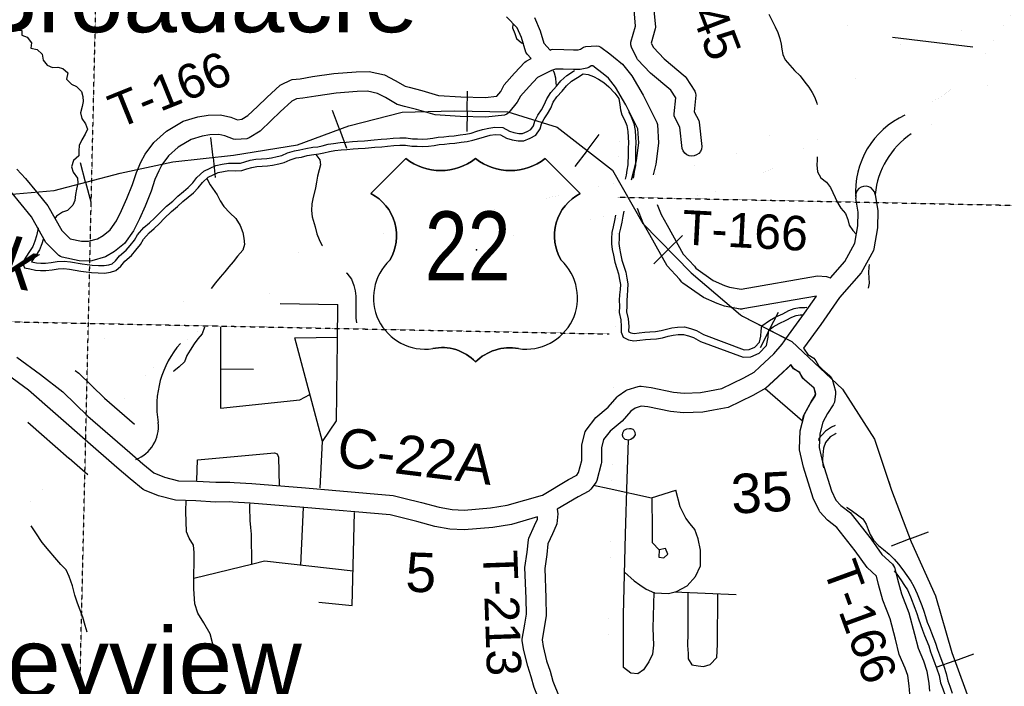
# Model space of a CAD drawing. Header units: feet. Extents: x -155 to 2562643, y -56 to 364810.
# Tile 41 of 121: x 2480336 to 2490327, y 254106 to 260873. Entities that reach past the tile are written whole.
import ezdxf
from ezdxf.enums import TextEntityAlignment as Align

# ---------------------------------------------------------------- set-up
doc = ezdxf.new("R2010")
doc.units = ezdxf.units.FT
doc.header["$MEASUREMENT"] = 0
for name, pattern in [('HIDDEN', [0.375, 0.25, -0.125]), ('HIDDEN2', [0.1875, 0.125, -0.0625]), ('water', [0])]:
    doc.linetypes.add(name, pattern=pattern)
for name, color, linetype in [('62', 7, 'Continuous'), ('COUNTY-RD', 7, 'Continuous'), ('CR-TEXT', 7, 'Continuous'), ('INCORPORATED', 3, 'Continuous'), ('MTEXT', 2, 'Continuous'), ('RAILROAD', 6, 'Continuous'), ('RAMPS', 7, 'Continuous'), ('RT-MKR', 7, 'Continuous'), ('SECTION', 8, 'HIDDEN2'), ('SECTION-TEXT', 8, 'Continuous'), ('STATE-RT', 2, 'Continuous'), ('STREET-RURAL', 14, 'Continuous'), ('TOWNSHIP', 9, 'HIDDEN'), ('TR-TEXT', 6, 'Continuous'), ('TWP-RD', 6, 'Continuous'), ('WATER-TEXT', 1, 'Continuous'), ('WATERWAY', 14, 'water')]:
    doc.layers.add(name, color=color, linetype=linetype)
doc.styles.add('ARIAL', font='arial.ttf')

# ---------------------------------------------------------------- blocks, each defined once
blk = doc.blocks.new('US3')
at = {"layer": '62', "color": 0, "linetype": 'Continuous'}
for p, q in [((-564.7, 887.9), (-873.8, 578.8)), ((972.8, 578.8), (663.7, 887.9))]:
    blk.add_line(p, q, dxfattribs=at)
for centre, major_axis, start_param, end_param in [((-257.6, 1278.3), (0, 496.8), 2.475104, 3.808081), ((356.6, 1278.3), (0, 496.8), 2.475104, 3.808081), ((-1067.1, 205.8), (0, 420.1), 4.173388, 5.805154), ((1166.1, 205.8), (420.1, 0), 2.048828, 3.680594), ((-397.3, -341.4), (453.3, 0), 2.321367, 4.864724), ((496.3, -341.4), (0, 453.3), 2.989258, 5.532614), ((-245, -1186.3), (0, 405.5), 5.470171, 6.49043), ((352.5, -1213.3), (0, 430.4), 6.107976, 7.064164)]:
    blk.add_ellipse(centre, major_axis=major_axis, ratio=1, start_param=start_param, end_param=end_param, dxfattribs=at)
at = {"layer": 'RT-MKR', "color": 0, "linetype": 'Continuous'}
blk.add_lwpolyline([(-564.7, 887.9), (-873.8, 578.8), (-873.8, 578.8, -0.432186), (-706.5, -9.9), (-706.5, -9.9, 0.738096), (-328.5, -789.5), (-328.5, -789.5, -0.260744), (49.5, -907.6), (49.5, -907.6, -0.243707), (427.5, -789.5), (427.5, -789.5, 0.738096), (805.5, -9.9), (805.5, -9.9, -0.432186), (972.8, 578.8), (972.8, 578.8), (663.7, 887.9), (663.8, 887.9, -0.346154), (49.5, 887.9), (49.5, 887.9, -0.346154), (-564.7, 887.9)], format="xyb", close=True, dxfattribs=at)
at = {"layer": 'RT-MKR', "color": 0}
blk.add_point((56.9, 82.1), dxfattribs=at)

msp = doc.modelspace()

# ---------------------------------------------------------------- linework, layer by layer
at = {"layer": 'COUNTY-RD'}
for points in [[(2489016.1, 259099.53), (2489043.79, 258932.1), (2489041.5, 258761.04), (2489003.15, 258546.13), (2488997.72, 258530.75), (2488873.28, 258304.16), (2488653.12, 258052.96), (2488463.43, 257779.77), (2488288.05, 257537.96)], [(2488561.25, 258251.57), (2488561.25, 258251.57), (2488708.48, 258419.56), (2488810.58, 258605.47), (2488841.74, 258780.07), (2488843.57, 258917.66), (2488818.79, 259062.77)], [(2481453.88, 256478.72), (2481583.88, 256365.45), (2481698.12, 256273.4), (2481806.71, 256229.14), (2481945.55, 256193.62), (2482131.69, 256188.47), (2482325.53, 256177.16), (2482469.44, 256179.06), (2482511.38, 256176.5), (2482690.07, 256165.6), (2483235.18, 256120.6), (2484126.84, 256043.48), (2484233.43, 256017.31), (2484233.45, 256017.3), (2484414.07, 255972.93), (2484593.09, 255924.19), (2484723.13, 255901.74), (2484844.28, 255894.28), (2485112.14, 255917.03), (2485282.05, 255945.83), (2485642.27, 256047.89), (2485904.04, 256203.87), (2485987.39, 256249.53), (2486006.1, 256274.94), (2486038.12, 256397.31), (2486040.01, 256544.98), (2486041.44, 256556.24), (2486073.73, 256688.53), (2486082.91, 256707.54), (2486182.22, 256835.41), (2486307.01, 256941.1), (2486398.62, 257045.45), (2486407.61, 257053.49), (2486485.97, 257108.15), (2486499.36, 257114.79), (2486611.06, 257150.7), (2486625.87, 257153.11), (2486640.87, 257153.28), (2486743.56, 257138.99), (2486970.14, 257092.3), (2487078.26, 257081.09), (2487245.25, 257086.99), (2487336.79, 257104.56), (2487459.76, 257128.18), (2487682.83, 257236.65), (2487787.02, 257295.05), (2487844.42, 257348.15), (2487989.02, 257481.9), (2488071.27, 257579.7), (2488095.13, 257612.61), (2488109.98, 257633.09), (2488109.99, 257633.1), (2488300.32, 257895.52), (2488419.45, 258067.1)], [(2480305.85, 257446.96), (2480545.56, 257272.1), (2480773.06, 257094.48), (2481027.31, 256847.43), (2481453.88, 256478.72)], [(2488159.86, 257374.31), (2488134.02, 257343.58), (2487980.22, 257201.32), (2487905.45, 257132.16), (2487775.53, 257059.33), (2487523.45, 256936.76), (2487374.51, 256908.15), (2487374.49, 256908.14)], [(2480999.85, 256606.8), (2480425.05, 257112.45), (2480207.56, 257271.1)], [(2487374.49, 256908.14), (2487267.76, 256887.65), (2487071.44, 256880.73), (2486939.57, 256894.4), (2486709.56, 256941.79), (2486643.37, 256951), (2486581.97, 256931.26), (2486536.93, 256899.85), (2486447.55, 256798.04), (2486327.38, 256696.26), (2486260.45, 256610.08), (2486239.78, 256525.37), (2486237.86, 256376.44), (2486236.23, 256364.38), (2486192.33, 256196.59), (2486184.15, 256179.45), (2486131.04, 256107.31), (2486120.84, 256096.99), (2486109.24, 256088.24), (2486003.31, 256030.21), (2485789.84, 255903.01)], [(2485591.18, 255825.55), (2485326.15, 255750.45), (2485137.35, 255718.45), (2484846.61, 255693.76), (2484699.9, 255702.8), (2484549.72, 255728.71), (2484363.94, 255779.3), (2484163.37, 255828.57), (2484094.18, 255845.56), (2483218.33, 255921.32), (2482675.76, 255966.1), (2482499.23, 255976.88), (2482499.2, 255976.87), (2482464.67, 255978.98), (2482321.03, 255977.08), (2482123.1, 255988.63), (2481917.65, 255994.32), (2481743.88, 256038.78), (2481602.3, 256096.48), (2481589.73, 256103.89), (2481455.4, 256212.13), (2481322.79, 256327.67), (2480999.85, 256606.8)]]:
    msp.add_lwpolyline(points, dxfattribs=at)
msp.add_arc((2488917.21, 259082.42), 100.36, 9.816944, 191.290144, dxfattribs=at)
at = {"layer": 'INCORPORATED'}
msp.add_lwpolyline([(2487899.94, 257128.23), (2488279.95, 256802.22), (2488287.95, 256852.22), (2488369.95, 257002.23), (2488401.95, 257048.23), (2488411.95, 257074.23), (2488395.95, 257134.23), (2488275.95, 257238.23), (2488251.95, 257290.24), (2488187.95, 257328.24), (2488159.95, 257370.24), (2487899.94, 257128.23)], dxfattribs=at)
at = {"layer": 'RAILROAD'}
for p, q in [((2484876.17, 259943.96), (2484879.9, 260146.82)), ((2483580.12, 259760.64), (2483509.88, 259951)), ((2484876.17, 259943.96), (2484872.41, 259738.99)), ((2483580.12, 259760.64), (2483651.08, 259568.32)), ((2482297.93, 259475.39), (2482276.32, 259677.14)), ((2486092.41, 259545.9), (2486216.4, 259706.51)), ((2482297.93, 259475.39), (2482319.77, 259271.56)), ((2486092.41, 259545.9), (2485967.14, 259383.62)), ((2481004.71, 259223.08), (2480953.16, 259419.32)), ((2481004.71, 259223.08), (2481056.81, 259024.81)), ((2486916.54, 258539.64), (2487061.1, 258682.02)), ((2486916.54, 258539.64), (2486770.48, 258395.8)), ((2487942.11, 257722.51), (2488035.12, 257902.83)), ((2487942.11, 257722.51), (2487848.13, 257540.31)), ((2489369.09, 255601.71), (2489558.82, 255673.62)), ((2489369.09, 255601.71), (2489177.4, 255529.05)), ((2489825.5, 254366.36), (2489632.87, 254296.22)), ((2489825.5, 254366.36), (2490016.15, 254435.78))]:
    msp.add_line(p, q, dxfattribs=at)
at = {"layer": 'RAILROAD', "const_width": 0.08}
for points in [[(2487679.52, 257895.13), (2487150.7, 258301.88), (2486657.52, 258802.65), (2486352.02, 259345.49), (2485788.95, 259780.16), (2485287.78, 259936.4), (2484742.67, 259946.41), (2484215.54, 259934.39), (2483676.43, 259796.18), (2483155.29, 259603.89), (2482506.36, 259497.72), (2481889.38, 259431.62), (2481356.26, 259315.44), (2480685.36, 259139.17), (2480140.26, 259091.1)], [(2490001.33, 253883.45), (2489795.69, 254448.23), (2489627.99, 255025.03), (2489380.43, 255571.79), (2489180.78, 256098.52), (2489011.08, 256615.23), (2488683.66, 257121.93), (2488170.7, 257604.6), (2487669.8, 257862.96), (2487649.84, 257876.98)]]:
    msp.add_lwpolyline(points, dxfattribs=at)
at = {"layer": 'RAILROAD'}
for points in [[(2480140.26, 259091.1), (2480685.36, 259139.17), (2481356.26, 259315.44), (2481889.38, 259431.62), (2482506.36, 259497.72), (2483155.29, 259603.89), (2483676.43, 259796.18), (2484215.54, 259934.39), (2484742.67, 259946.41), (2485287.78, 259936.4), (2485788.95, 259780.16), (2486352.02, 259345.49), (2486657.52, 258802.65), (2487150.7, 258301.88), (2487649.84, 257876.98), (2487649.84, 257876.98), (2487669.8, 257862.96), (2488170.7, 257604.6), (2488683.66, 257121.93), (2489011.08, 256615.23), (2489180.78, 256098.52), (2489380.43, 255571.79), (2489627.99, 255025.03), (2489795.69, 254448.23), (2490001.33, 253883.45)], [(2480140.26, 259091.1), (2480685.36, 259139.17), (2481356.26, 259315.44), (2481889.38, 259431.62), (2482506.36, 259497.72), (2483155.29, 259603.89), (2483676.43, 259796.18), (2484215.54, 259934.39), (2484742.67, 259946.41), (2485287.78, 259936.4), (2485788.95, 259780.16), (2486352.02, 259345.49), (2486657.52, 258802.65), (2487150.7, 258301.88), (2487649.84, 257876.98), (2487669.8, 257862.96), (2488103.87, 257639.07)], [(2489149.91, 256192.5), (2489180.78, 256098.52), (2489380.43, 255571.79), (2489627.99, 255025.03), (2489795.69, 254448.23), (2490001.33, 253883.45), (2490103.15, 253382.76), (2490256.88, 252850.02), (2490506.44, 252285.24), (2490636.21, 251768.52), (2490781.95, 251263.83), (2491077.43, 250614.93), (2491309.02, 250112.23), (2491722.28, 249609.54), (2492301.26, 249088.82), (2492838.31, 248740.33), (2493379.35, 248441.92), (2494086.1, 248125.48), (2494617.16, 247995.3), (2495162.2, 248025.34), (2495737.18, 248119.47)]]:
    msp.add_lwpolyline(points, dxfattribs=at)
at = {"layer": 'RAMPS', "const_width": 0.01}
for points in [[(2487731.75, 259560.39, 0.1236135), (2488383.74, 260442.79), (2488383.74, 260442.79, -0.3588955), (2489079.86, 260859.47), (2489079.86, 260859.47), (2490248.39, 260720.15)], [(2487496.44, 259151.04), (2488579.82, 259136.33), (2488579.82, 259136.33, 0.2075514), (2488878.86, 259239.28)]]:
    msp.add_lwpolyline(points, format="xyb", dxfattribs=at)
for points in [[(2490173.05, 260722.21), (2490174.73, 260612.74)], [(2480486.22, 257311.98), (2482133.35, 258076.72)], [(2479770.5, 255468.76), (2481337.27, 256276.47)]]:
    msp.add_lwpolyline(points, dxfattribs=at)
at = {"layer": 'RAMPS'}
for centre, radius, start, end in [((2482692.85, 256949.23), 966.15, 138.729778, 189.934031), ((2481384.74, 256743.76), 358.54, 291.419808, 6.210897)]:
    msp.add_arc(centre, radius, start, end, dxfattribs=at)
at = {"layer": 'SECTION'}
for points in [[(2480341.13, 228020.53), (2481186.7, 264407.36)], [(2486406.33, 259071.22), (2504512.81, 258699.42)], [(2453550.48, 258351.04), (2486318.41, 257682.59)]]:
    msp.add_lwpolyline(points, dxfattribs=at)
at = {"layer": 'STATE-RT', "color": 3, "linetype": 'Continuous'}
msp.add_line((2489192.86, 260694.93), (2490006.74, 260597.9), dxfattribs=at)
at = {"layer": 'STATE-RT', "color": 2, "linetype": 'Continuous', "const_width": 0.05}
msp.add_lwpolyline([(2490233.74, 260698.79), (2490331.82, 260841.8), (2490453.96, 261007.56), (2490605.47, 261194.04), (2490744.8, 261353.6), (2490886.58, 261495.72), (2491033.42, 261635.36), (2491084.85, 261671.67), (2491232.7, 261961.6)], dxfattribs=at)
at = {"layer": 'STATE-RT', "color": 3, "linetype": 'Continuous', "const_width": 0.02}
for points in [[(2486961.18, 259341.03), (2486961.68, 259341.09), (2486962, 259341.21), (2487224.49, 259398.4), (2487422.85, 259448.26), (2487603.63, 259515.94), (2487604.35, 259516.07), (2487605.73, 259516.71), (2487720.98, 259557.91), (2488310.79, 259923), (2488310.8, 259923.01), (2488312.09, 259923.81), (2488983.98, 260391.22), (2489656.73, 260939.79)], [(2490018.76, 260891.87), (2489701.56, 260543.37), (2489685.16, 260530.16), (2489678.45, 260522.73), (2489158.58, 260147.27), (2489156.72, 260146.07), (2489156.42, 260145.74), (2488913.2, 259976.55)], [(2488913.2, 259976.55), (2487986.59, 259366.05), (2487513.48, 259163.16), (2487504.11, 259159.36), (2487295.24, 259106.86), (2487292.56, 259106.53), (2487290.6, 259105.77), (2487026.43, 259048.22), (2486803.85, 258998.43)], [(2486763.75, 259296.87), (2486961.18, 259341.03)], [(2481075.13, 257125.85), (2481166.07, 257224.47), (2481166.31, 257224.66), (2481166.55, 257224.99), (2481305.38, 257374.13), (2481306.1, 257374.71), (2481306.81, 257375.65), (2481449.64, 257524.87), (2481452.99, 257527.5), (2481455.48, 257530.64), (2481606.47, 257672.02), (2481612.2, 257676.27), (2481614.66, 257679.15), (2481762.12, 257798.43), (2481764.4, 257800), (2481765.06, 257800.75), (2481920.51, 257920.2), (2481923.55, 257922.23), (2481924.16, 257922.91), (2482044.31, 258009.57), (2482054.04, 258015.87), (2482054.43, 258016.27), (2482198.57, 258103.44), (2482201.19, 258104.99), (2482203.14, 258106.09), (2482371.14, 258199.77), (2482371.35, 258199.83), (2482377.72, 258203.23), (2482530.11, 258278.56), (2482530.84, 258278.73), (2482535.22, 258280.97), (2482675.87, 258344.03), (2482677.97, 258344.48), (2482684.71, 258347.66), (2482849.4, 258409.23), (2482851.91, 258409.69), (2482856.17, 258411.57), (2483036.92, 258469.47), (2483038.86, 258469.78), (2483041.3, 258470.81), (2483222.19, 258522.72), (2483225.69, 258523.22), (2483228.82, 258524.46), (2483459.63, 258579.42), (2483461.06, 258579.59), (2483462.04, 258579.97), (2483702.66, 258633.09), (2483702.66, 258633.09), (2484021.13, 258703.93), (2484022.84, 258704.12), (2484023.9, 258704.52), (2484287.05, 258757.86), (2484538.06, 258814.89), (2484539.07, 258815.01), (2484539.73, 258815.26), (2484818.43, 258875.25), (2484818.72, 258875.29), (2484818.87, 258875.34), (2485091.33, 258933.13), (2485311.38, 258981.68), (2485312.1, 258981.76), (2485312.57, 258981.94), (2485584.11, 259039.54), (2485822.72, 259092.61), (2485824.32, 259092.79), (2485825.3, 259093.16), (2486064.55, 259141.99), (2486329.08, 259203.22), (2486330.71, 259203.41), (2486331.81, 259203.83), (2486544.51, 259248.9)], [(2486606.01, 258955.27), (2486395.12, 258910.59), (2486130.05, 258849.23), (2486127.74, 258848.97), (2486126.22, 258848.39), (2485886.59, 258799.49), (2485649.01, 258746.64), (2485648.12, 258746.55), (2485647.56, 258746.33), (2485375.11, 258688.55), (2485155.05, 258639.99), (2485154.34, 258639.92), (2485153.86, 258639.73), (2484881.57, 258581.98), (2484881.55, 258581.97), (2484603.64, 258522.15), (2484351.76, 258464.92), (2484349.65, 258464.69), (2484348.32, 258464.18), (2484084.81, 258410.77), (2483767.78, 258340.25), (2483767.64, 258340.24), (2483767.55, 258340.2), (2483528.08, 258287.34), (2483301.63, 258233.42), (2483125.93, 258183), (2482951.24, 258127.04), (2482794.23, 258068.34), (2482660.47, 258008.37)], [(2482660.47, 258008.37), (2482513.97, 257935.95), (2482351.66, 257845.44), (2482214.82, 257762.69), (2482101.65, 257681.06), (2481949.28, 257563.98), (2481807.55, 257449.33), (2481663.58, 257314.53), (2481524.08, 257168.79), (2481386.19, 257020.65), (2481301.59, 256928.9)], [(2476680.79, 255559.21), (2476680.87, 255559.22), (2477002.69, 255564.04), (2477004.23, 255564.06), (2477447.99, 255569.48), (2477807.4, 255577.11), (2478189.2, 255585.21), (2478190.95, 255585.24), (2478190.97, 255585.24), (2478530.71, 255588.44), (2478825.76, 255592.71), (2479071.24, 255597.92), (2479233.81, 255617.88), (2479395.97, 255654.69), (2479532.13, 255696.52), (2479634.32, 255736.71), (2479756.5, 255796.49), (2479872.45, 255864.06), (2479975.14, 255941.9), (2480087.62, 256040.21), (2480188.19, 256139.43), (2480282.7, 256240.16), (2480439.31, 256413.9), (2480601.96, 256600.43)], [(2480828.33, 256403.58), (2480664.59, 256215.8), (2480663.86, 256215.2), (2480662.95, 256213.95), (2480504.68, 256038.37), (2480503.69, 256037.57), (2480502.65, 256036.17), (2480404.87, 255931.96), (2480402.73, 255930.26), (2480400.84, 255927.82), (2480295.06, 255823.45)]]:
    msp.add_lwpolyline(points, dxfattribs=at)
at = {"layer": 'STATE-RT', "color": 2, "linetype": 'Continuous'}
for points in [[(2489317.85, 259902.8, 0.05, 0.05, 0), (2489396.87, 259929.13, 0.05, 0.05, 0), (2489535.83, 260007.89, 0.05, 0.05, 0), (2489706.72, 260102.83, 0.05, 0.05, 0), (2489801.52, 260173.93, 0.05, 0.05, 0), (2489873.75, 260222.08, 0.05, 0.05, 0), (2489940.49, 260275.48, 0.05, 0.05, 0), (2490023.89, 260355.02, 0.05, 0.05, 0), (2490091.65, 260450.99, 0.05, 0.05, 0), (2490151.12, 260561.62, 0.05, 0.05, 0), (2490236.88, 260703.66, 0.05, 0.05, 0)], [(2489381.09, 259713.06, 0.05, 0.05, 0), (2489478.55, 259745.55, 0.05, 0.05, 0), (2489633.71, 259833.47, 0.05, 0.05, 0), (2489815.78, 259934.63, 0.05, 0.05, 0), (2489917.08, 260010.59, 0.05, 0.05, 0), (2489991.91, 260060.48, 0.05, 0.05, 0), (2490072.23, 260124.74, 0.05, 0.05, 0), (2490176.03, 260223.74, 0.05, 0.05, 0), (2490262.05, 260345.57, 0.05, 0.05, 0), (2490324.92, 260462.52, 0.05, 0.05, 0), (2490408.1, 260600.28, 0.05, 0.05, 0)]]:
    msp.add_lwpolyline(points, format="xyseb", dxfattribs=at)
at = {"layer": 'STATE-RT', "color": 3, "linetype": 'Continuous'}
for points in [[(2480899.03, 257313.3), (2480937.58, 257283.21), (2481196.3, 257031.8), (2481500.9, 256768.52)], [(2480834.73, 256419.09), (2480419.32, 256784.52)], [(2481026.01, 256253.74), (2480836.37, 256417.66)]]:
    msp.add_lwpolyline(points, dxfattribs=at)
at = {"layer": 'STATE-RT', "color": 2, "linetype": 'Continuous'}
for centre, radius, start, end in [((2489669.88, 259125.4), 853.39, 114.362452, 184.208558), ((2489857.3, 259014.43), 845.49, 124.279575, 174.22357)]:
    msp.add_arc(centre, radius, start, end, dxfattribs=at)
at = {"layer": 'STREET-RURAL'}
for points in [[(2482979.5, 257993.58), (2483564.69, 257982.89)], [(2483559.88, 257611.92), (2483564.69, 257982.89)], [(2482372.91, 257751.41), (2482372.21, 256930.42), (2483178.5, 257015.64), (2483280.93, 257067.89)], [(2483126.32, 257643.01), (2483560.36, 257648.81)], [(2483409.08, 256591.18), (2483126.32, 257643.01)], [(2483385.61, 256119.58), (2483409.08, 256591.18), (2483549.37, 256801.1), (2483559.88, 257611.92)], [(2482372.55, 257328.99), (2482709.33, 257325.72)], [(2486499.63, 256210.67), (2486505.22, 256406.57), (2486514.93, 256603.08), (2486479.77, 256611.54), (2486459.53, 256632.59), (2486451.43, 256656.08), (2486457.35, 256679.94), (2486470.86, 256705.47), (2486496.44, 256718.85), (2486523.5, 256724.1), (2486538.08, 256721.67), (2486555.89, 256716.81), (2486566.61, 256706.36), (2486577.76, 256685.23), (2486579.62, 256658.58), (2486559.94, 256627.73), (2486537.27, 256609.92), (2486514.93, 256603.08)], [(2482134.86, 256193.7), (2482140.31, 256403.73), (2482920.97, 256476.26), (2482947.22, 256464.93), (2482962.01, 256433.28), (2482969.94, 256142.16)], [(2486770.08, 255060.32), (2486759.98, 254697.56), (2486767.71, 254525.46), (2486755.74, 254433.06), (2486719.47, 254356.15), (2486665.32, 254274.85), (2486608.35, 254231.54), (2486536.27, 254239.98), (2486463.11, 254298.47), (2486461.53, 254831.24), (2486483.68, 255650.96), (2486499.63, 256210.67)], [(2486159.4, 256149.32), (2486317.11, 256114.43)], [(2486317.11, 256114.43), (2486747.27, 256019.27), (2486993.17, 256098.77)], [(2486473.22, 255263.89), (2486569.82, 255178.13), (2486626.67, 255135.3), (2486691.5, 255092.66), (2486778.15, 255056.49), (2486920.09, 255049.58), (2486999.54, 255069.35), (2487108.1, 255127.81), (2487191.98, 255219.78), (2487243.52, 255329.07), (2487244.08, 255487.32), (2487219.6, 255602.96), (2487185.62, 255696.36), (2487138.41, 255755.42), (2487095.19, 255814.57), (2487036.78, 255929.46), (2486993.17, 256098.77)], [(2482316.51, 254456.05), (2482267.85, 254638.99), (2482203.11, 254749.43), (2482144.61, 254850.02), (2482112.25, 254943.28), (2482102.33, 255095.2), (2482102.95, 255225.37), (2482105.1, 255373.6), (2482106.71, 255465.75), (2482100.85, 255537.68), (2482055.05, 255610.57), (2482027.4, 255675.92), (2482022.07, 255882.02), (2482025.72, 255994.31)], [(2486824.61, 255492.17), (2486820.27, 255415.96), (2486870.35, 255409.04), (2486911.44, 255448), (2486890.22, 255505.62), (2486824.61, 255492.17), (2486757.18, 255562.8), (2486756.13, 255702.99), (2486752, 256020.8)], [(2482690.47, 255346.77), (2482688.86, 255649.21), (2482681.06, 255719.09), (2482673.21, 255790.96), (2482671.74, 255925.08), (2482671.42, 255957.67)], [(2483190.15, 255336.83), (2483214.81, 255920.39)], [(2483371.46, 254960.27), (2483709.74, 254925.09), (2483734.48, 255868.97)], [(2482700.18, 255349.14), (2482819.65, 255378.31), (2483718.98, 255277.62)], [(2482102.84, 255203.29), (2482700.18, 255349.14)], [(2486977.22, 255063.8), (2487607.33, 255036.58)], [(2487113.88, 255057.9), (2487116.58, 254645.27), (2487111.33, 254518.96), (2487117.02, 254440.97), (2487120.23, 254384.95), (2487155.51, 254323.63), (2487219.65, 254313.02), (2487275.71, 254306.23), (2487343.14, 254327.74), (2487409.53, 254397.29), (2487416.64, 254529.65), (2487418.11, 255044.75)]]:
    msp.add_lwpolyline(points, dxfattribs=at)
at = {"layer": 'TOWNSHIP', "const_width": 0.03, "flags": 128}
msp.add_lwpolyline([(2484585.23, 184226.4), (2485001.36, 199164.46), (2485001.36, 199164.46), (2485331.98, 211141.68), (2485331.98, 211141.68), (2485503.76, 217364.95), (2485804.01, 231239.25), (2485834.49, 232647.22), (2486520.23, 264334.44), (2486529.41, 264928.12), (2487020.65, 296696.11), (2487020.65, 296696.11), (2486855.47, 317827), (2486855.47, 317827), (2486833, 323212.62), (2486833, 323212.62), (2486767.71, 338856.55)], dxfattribs=at)
at = {"layer": 'TWP-RD'}
for points in [[(2486761.64, 261077.14), (2486787.13, 260797.93), (2486785.38, 260779.44), (2486744.22, 260635.92), (2486766.72, 260588.79), (2486873.89, 260474.53), (2487089.76, 260294.96), (2487099.98, 260283.37), (2487186.06, 260148.55), (2487193.64, 260127.48), (2487196.37, 260105.25), (2487179.44, 259937.67), (2487225.44, 259850.77), (2487231.03, 259832.47), (2487257.14, 259585.99), (2487253.04, 259559.98), (2487242.36, 259535.93)], [(2487242.36, 259535.93), (2487225.81, 259515.45), (2487204.51, 259499.95), (2487179.93, 259490.49), (2487153.75, 259487.72), (2487127.74, 259491.82), (2487103.69, 259502.5), (2487083.21, 259519.05), (2487067.71, 259540.35), (2487058.25, 259564.93), (2487035.18, 259782.7), (2486983.93, 259879.52), (2486978.3, 259898.33), (2486976.43, 259917.9), (2486992.76, 260079.64), (2486943.95, 260156.1), (2486736.47, 260328.69), (2486604.96, 260468.91), (2486596.26, 260481.64), (2486542.17, 260594.9), (2486537.25, 260618.68), (2486538.17, 260642.95), (2486585.41, 260807.65), (2486562.84, 261054.91)], [(2481698.47, 259626.77), (2481825, 259741.9), (2481994.15, 259841.7), (2482141.78, 259887.7), (2482246.64, 259903.24), (2482374.99, 259907.76), (2482477.37, 259884.57), (2482545.24, 259857.69), (2482590, 259861.39), (2482651, 259898.69), (2482747.56, 259993.17), (2482843.19, 260084.1), (2482979.14, 260208.04), (2482991.13, 260216.15), (2483082.89, 260260.52), (2483100.01, 260265.32), (2483180.93, 260273.11), (2483307.77, 260294.89), (2483523.8, 260327.25), (2483748.96, 260343.41), (2483883.04, 260347.93), (2484037.04, 260314.5), (2484145.78, 260256.58), (2484247.75, 260196.83), (2484288.97, 260186.87), (2484415.34, 260152.4), (2484583.86, 260104.25), (2484813.33, 260091.06), (2485058.6, 260083.62), (2485178.11, 260097.09), (2485216.94, 260145.22), (2485252.98, 260212.09), (2485357.49, 260329.33), (2485460.33, 260440.35), (2485474.6, 260451.1), (2485526.43, 260477.24), (2485483.38, 260522.28), (2485471.41, 260542.95), (2485427.34, 260692.22), (2485385.26, 260790.44), (2485273.74, 260902.28)], [(2485557.79, 260895.59), (2485615.82, 260760.15), (2485652.97, 260634.3), (2485719.16, 260565.04), (2485729.62, 260568.84), (2485747.02, 260571.88), (2485855.65, 260571.5), (2485956.54, 260567.28), (2486003.53, 260568.08), (2486025.23, 260571.94), (2486056.41, 260592.43), (2486080.99, 260600.68), (2486187.77, 260607.73), (2486211.58, 260603.53), (2486233.71, 260593.77), (2486323.05, 260525), (2486359.87, 260495.38), (2486451.91, 260421.34), (2486546.85, 260302.48), (2486663.18, 260105.08)], [(2486544.51, 259248.9), (2486595.32, 259443.42), (2486618, 259624.25), (2486609.01, 259766.58), (2486487.4, 260009.43), (2486381.73, 260188.73), (2486309.39, 260279.31), (2486255.03, 260323.04), (2486199.36, 260367.82), (2486151.22, 260404.88), (2486133.41, 260403.7), (2486109.41, 260387.93), (2486090.51, 260380.41), (2486022.86, 260368.38), (2485954.07, 260367.2), (2485851.11, 260371.52), (2485772.97, 260371.79), (2485733.34, 260357.37), (2485728.48, 260354.71), (2485726.8, 260354.3), (2485588.74, 260284.67), (2485505.51, 260194.82), (2485417.9, 260096.53), (2485384.22, 260034.04)], [(2485384.22, 260034.04), (2485299.76, 259929.36), (2485278.68, 259913.92), (2485254.32, 259904.41), (2485066.81, 259883.28), (2484804.55, 259891.24), (2484550.25, 259905.85), (2484361.55, 259959.76), (2484239.15, 259993.15), (2484179.3, 260007.62), (2484165.7, 260013.11), (2484048.18, 260081.96), (2483967.5, 260124.94), (2483864.92, 260147.21), (2483759.49, 260143.65), (2483545.8, 260128.31), (2483339.51, 260097.41), (2483207.46, 260074.73), (2483145.84, 260068.81), (2483097.79, 260045.57), (2482979.49, 259937.72), (2482886.41, 259849.21), (2482774.68, 259739.89), (2482664.08, 259672.26), (2482641.79, 259664.98), (2482526.89, 259655.5), (2482504.06, 259658.89), (2482418.1, 259692.93), (2482356.1, 259706.98), (2482264.88, 259703.76), (2482186.46, 259692.14), (2482075.8, 259657.66), (2481944.37, 259580.12), (2481846.65, 259491.19), (2481777.23, 259399.79), (2481745.96, 259339.64), (2481707.16, 259250.83), (2481669.59, 259131.14), (2481607.92, 258980.59), (2481550.8, 258852.58), (2481490.43, 258728.47), (2481399.49, 258600.93), (2481296.43, 258518.25), (2481206.07, 258464.78), (2481067.15, 258425.09), (2481052.09, 258423.17), (2480939.78, 258425.95), (2480767.06, 258461.12), (2480748.73, 258468.85), (2480732.28, 258480.05), (2480602.65, 258612.45), (2480453.97, 258870.85), (2480350.91, 259000.8), (2480245.67, 259129.66)], [(2486663.18, 260105.08), (2486801.45, 259828.96), (2486806.7, 259809.52), (2486818.8, 259618.06), (2486792.14, 259405.54), (2486763.75, 259296.87)], [(2480308.02, 259354.35), (2480395.81, 259262), (2480506.71, 259126.21), (2480619.91, 258983.48), (2480763.33, 258734.21), (2480846.77, 258648.99), (2480962.38, 258625.45), (2481034.19, 258623.68), (2481126.38, 258650.02), (2481182.36, 258683.14), (2481252.73, 258739.59), (2481317.89, 258830.98), (2481369.5, 258937.09), (2481424.02, 259059.27), (2481481.31, 259199.12), (2481519.58, 259321.02), (2481565.39, 259425.89), (2481607.65, 259507.18), (2481698.47, 259626.77)], [(2486803.85, 258998.43), (2486844.09, 258895.19), (2486905.51, 258787.7), (2487069.59, 258493.1), (2487182.48, 258369.71), (2487198, 258349.76), (2487373.86, 258226.99), (2487487.38, 258176.2), (2487539.44, 258157.59), (2487655.25, 258136.38), (2487655.76, 258136.47), (2487655.79, 258136.47), (2488431.77, 258272.3), (2488523.77, 258266.08), (2488543.02, 258260.83), (2488560.84, 258251.89), (2488561.25, 258251.57)], [(2488419.45, 258067.1), (2487673.61, 257936.55), (2487663.4, 257934.76), (2487645.62, 257934.82), (2487487.42, 257963.79), (2487412.76, 257990.48), (2487274.89, 258052.17), (2487064.95, 258198.73), (2487054.05, 258209.08), (2487029.52, 258240.6), (2486906.25, 258375.35), (2486731.31, 258689.43), (2486663.11, 258808.79), (2486606.01, 258955.27)], [(2488288.05, 257537.96), (2488288.05, 257537.96), (2488296.43, 257529.12), (2488332.82, 257475.65), (2488392.13, 257436.96), (2488404.96, 257424.93), (2488415.49, 257410.85), (2488440.42, 257361.36), (2488482.63, 257321.99), (2488557.42, 257258.19), (2488569.62, 257242.74), (2488578.57, 257225.2), (2488613.08, 257103.19), (2488614.98, 257089.06), (2488614.85, 257074.82), (2488601.95, 256990.01), (2488597.51, 256975.68), (2488590.98, 256962.18), (2488531.06, 256874.64), (2488483.61, 256788.96), (2488453.91, 256670.58), (2488447.92, 256529.59), (2488481.03, 256382.95), (2488573.18, 256090.39), (2488617.87, 255995.09), (2488666.85, 255941.8), (2488764.26, 255866.89), (2488773.2, 255858.03), (2488974.88, 255600.26), (2489085.12, 255444.48), (2489192.11, 255344.9), (2489203.19, 255329.86), (2489211.29, 255313.04), (2489243.6, 255192.78), (2489284.96, 255044.26), (2489358.59, 254852.57), (2489416, 254635.04), (2489450.84, 254492.94), (2489507.62, 254363.34), (2489541.51, 254260.71), (2489559.14, 254135.63), (2489566.72, 254055.96)], [(2489375.95, 253949.35), (2489360.46, 254112.2), (2489345.97, 254215.03), (2489320.66, 254291.7), (2489260.71, 254428.53), (2489222.18, 254585.7), (2489167.99, 254791.01), (2489094.84, 254981.44), (2489050.68, 255140.01), (2489028.01, 255224.42), (2488933.77, 255312.13), (2488814.4, 255480.8), (2488627.35, 255719.88), (2488531.26, 255793.77), (2488455.05, 255876.69), (2488446.55, 255889.36), (2488386.44, 256017.56), (2488287.77, 256330.79), (2488248.45, 256504.97), (2488247.26, 256518.16), (2488254.95, 256699.45), (2488294.39, 256856.62), (2488299.17, 256868.73), (2488360.68, 256979.8), (2488408.79, 257050.1), (2488412.8, 257076.44), (2488397.06, 257132.1), (2488349.45, 257172.71), (2488284.46, 257233.34), (2488273.83, 257247.51), (2488252.95, 257288.96), (2488198.47, 257324.49), (2488184.31, 257338.38), (2488159.86, 257374.31)], [(2485789.84, 255903.01), (2485795.69, 255858.29), (2485785, 255756.08), (2485780.58, 255740.08), (2485740.95, 255654.93), (2485695.8, 255551.43), (2485685.12, 255443.88), (2485662.75, 255302.33), (2485675.49, 255004.86), (2485678.55, 254822.4), (2485658.85, 254702.35), (2485636.28, 254576.48), (2485648.12, 254509.18), (2485682.83, 254365.02), (2485718.22, 254260.47), (2485745.1, 254158.1), (2485811.2, 253999.14)], [(2485613.69, 253953.22), (2485555.14, 254094.01), (2485526.54, 254202.95), (2485490.49, 254309.44), (2485452.22, 254468.42), (2485434.71, 254568), (2485434.73, 254585.62), (2485461.73, 254736.19), (2485478.27, 254837.03), (2485475.57, 254998.9), (2485462.07, 255313.77), (2485486.67, 255469.39), (2485499.11, 255594.66), (2485503.06, 255609.8), (2485558.61, 255737.12), (2485588.69, 255801.77), (2485591.18, 255825.55)]]:
    msp.add_lwpolyline(points, dxfattribs=at)
at = {"layer": 'WATERWAY'}
for points in [[(2487937.97, 260930.19), (2487967.34, 260868.54), (2488002.86, 260800.99), (2488028.13, 260743.27), (2488047.48, 260681.41), (2488060.72, 260623.45), (2488067.79, 260573.39), (2488078.94, 260519.39), (2488104.14, 260465.69), (2488149.42, 260410.38), (2488196.67, 260357.13), (2488253.99, 260302.07), (2488303.45, 260238.82), (2488342.64, 260187.41), (2488375.85, 260133.86), (2488405.01, 260082.25), (2488424.23, 260026.41), (2488427.79, 260012.96)], [(2480303.79, 260768.08), (2480355.97, 260764.51), (2480358.43, 260714.35), (2480410.75, 260694.73), (2480455.38, 260638.91), (2480447.86, 260582.64), (2480514.18, 260569.16), (2480564.73, 260523.43), (2480575.3, 260463.31), (2480615.9, 260409.46), (2480670.25, 260387.85), (2480722.36, 260392.31), (2480772.65, 260376.68), (2480823.18, 260332.96), (2480809.72, 260268.61), (2480860.33, 260216.86), (2480910.67, 260195.22), (2480961.28, 260143.46), (2480975.77, 260093.41), (2480980.23, 260043.27), (2480968.65, 259992.99), (2480951.18, 259928.61), (2480965.76, 259868.52), (2481002.33, 259816.64), (2481022.89, 259760.62), (2481001.28, 259710.25), (2480965.7, 259651.74), (2480938.11, 259597.31), (2480934.6, 259541.08), (2480937.06, 259490.92), (2480883.34, 259442.29), (2480859.83, 259379.86), (2480878.38, 259323.82), (2480878.38, 259323.82), (2480921.04, 259263.97), (2480925.52, 259211.82), (2480912.01, 259153.5), (2480900.46, 259099.2), (2480894.99, 259038.94), (2480873.37, 258988.58), (2480821.7, 258935.95), (2480769.71, 258917.43), (2480709.89, 258878.78), (2480690.92, 258853.92)], [(2485341.04, 260824.66), (2485336.11, 260789.19), (2485358.7, 260731.18), (2485375.19, 260681.14), (2485427.74, 260637.43), (2485447.49, 260630.3)], [(2484059.78, 259662.67), (2484126.81, 259669.35), (2484191.63, 259674.23), (2484256.98, 259672.54), (2484321.32, 259665.05), (2484373.71, 259663.56), (2484423.26, 259660.17), (2484475.38, 259662.36), (2484529.04, 259670.23), (2484583.44, 259679.09), (2484638.81, 259683.67), (2484688.9, 259690.12), (2484742.97, 259694.6), (2484806.74, 259702.88), (2484861.97, 259711), (2484916.36, 259722.37), (2484973.46, 259740.05), (2485031.72, 259757.25), (2485096.13, 259772.87), (2485157.45, 259783.23), (2485237.2, 259778.01), (2485305.66, 259739.97), (2485349.21, 259726.38), (2485399.92, 259718.64), (2485436.84, 259718.95), (2485484.94, 259736.93), (2485522.04, 259757.83), (2485547.66, 259796.41), (2485561.77, 259841.96), (2485592.57, 259904.97), (2485629.1, 259956.7), (2485657.05, 260008.49), (2485683.86, 260069.82), (2485726.24, 260134.65), (2485782.76, 260196.48), (2485828.23, 260251.24), (2485888.28, 260307.68), (2485954.09, 260350.2), (2485965.14, 260357.2)], [(2484067.22, 259588.04), (2484133.35, 259594.63), (2484193.48, 259599.16), (2484251.66, 259597.65), (2484315.91, 259590.17), (2484370.08, 259588.63), (2484422.27, 259585.06), (2484482.42, 259587.59), (2484540.51, 259596.11), (2484592.58, 259604.59), (2484646.7, 259609.07), (2484696.79, 259615.52), (2484750.9, 259620), (2484817.02, 259628.59), (2484875.11, 259637.12), (2484935.17, 259649.68), (2484995.17, 259668.26), (2485051.19, 259684.8), (2485111.23, 259699.36), (2485161.3, 259707.82), (2485215.49, 259704.27), (2485275.96, 259670.67), (2485332.28, 259653.09), (2485394.55, 259643.59), (2485450.71, 259644.07), (2485516.67, 259668.72), (2485574.55, 259701.33), (2485616.11, 259763.91), (2485631.7, 259814.23), (2485657.31, 259866.63), (2485692.96, 259917.12), (2485724.52, 259975.6), (2485750.07, 260034.03), (2485785.69, 260088.53), (2485839.32, 260147.19), (2485882.97, 260199.76), (2485934.69, 260248.37), (2485994.51, 260287.02), (2486052.35, 260323.65), (2486104.55, 260318.07), (2486156.9, 260296.44), (2486207.29, 260268.78), (2486261.75, 260235.12), (2486312.29, 260191.4), (2486373.03, 260127.69), (2486413.63, 260073.84), (2486424.24, 260009.7), (2486432.73, 259957.59), (2486447.22, 259907.54), (2486471.76, 259855.56), (2486496.35, 259797.56), (2486506.9, 259739.44), (2486509.44, 259679.25), (2486511.95, 259623.07), (2486510.44, 259568.86), (2486510.94, 259512.67), (2486507.94, 259400.24), (2486496.41, 259343.94), (2486488.84, 259293.69), (2486478.88, 259254.92)], [(2485749.16, 260357.75), (2485759.42, 260333.18), (2485771.91, 260283.1), (2485774.4, 260228.93), (2485778.59, 260208.9)], [(2486511.79, 259954.21), (2486517.6, 259934.15), (2486540.22, 259886.22), (2486568.65, 259819.16), (2486581.62, 259747.76), (2486584.37, 259682.5), (2486587, 259623.7), (2486585.45, 259568.15), (2486585.95, 259512), (2486582.74, 259391.65), (2486570.28, 259330.82), (2486562.43, 259278.74), (2486557.41, 259259.19)], [(2480573.58, 258640.16), (2480560.37, 258599.31), (2480537.4, 258537.88), (2480498.97, 258477.91), (2480460.64, 258421.23), (2480457.25, 258415.17), (2480506.18, 258405.48), (2480548.72, 258402.43), (2480598.24, 258402.86), (2480654.19, 258408.76), (2480716.57, 258419.72), (2480786.08, 258422.72), (2480851.96, 258414.2), (2480968.84, 258395.07), (2481020.83, 258387.81), (2481071.8, 258382.59), (2481136.22, 258379.23), (2481191.94, 258376.23), (2481239.03, 258384.5), (2481273.53, 258395.06), (2481308.5, 258425.19), (2481350.13, 258475.69), (2481415.92, 258532.54), (2481455.84, 258580.61), (2481500.71, 258633.63), (2481530.43, 258688.32), (2481595.33, 258763.87), (2481652.72, 258811.5), (2481703.04, 258857.06), (2481749.92, 258906.81), (2481826.94, 258981), (2481888.42, 259031.52), (2481940.46, 259082.47), (2481998.09, 259128.6), (2482046.44, 259170.27), (2482091.16, 259215.82), (2482133.64, 259269.41), (2482203.89, 259336.03), (2482267.76, 259366.2), (2482327.1, 259391.93), (2482390.42, 259406.57), (2482453.71, 259416.52), (2482526.25, 259415.01), (2482576.05, 259417.05), (2482619.38, 259430.8), (2482674.44, 259446.74), (2482733.25, 259456.67), (2482789.34, 259459.23), (2482842.37, 259465.38), (2482889.3, 259471.43), (2482946.76, 259483.07), (2482994.86, 259495.54), (2483053.5, 259521.57), (2483124.75, 259542.94), (2483178.79, 259551.73), (2483239.07, 259566.36), (2483311.25, 259577.62), (2483359.42, 259583.82), (2483405.16, 259593.39), (2483464.83, 259608.34), (2483521.07, 259617.5), (2483588.3, 259626.49), (2483648.74, 259631.18), (2483712.47, 259635.72), (2483763.88, 259640.28), (2483835.24, 259642.88), (2483932.34, 259653.64), (2484003.72, 259658.33), (2484059.78, 259662.67)], [(2480521.86, 258758.77), (2480520.58, 258740.67), (2480507.1, 258678.33), (2480489.53, 258623.99), (2480469.95, 258571.63), (2480436.32, 258519.16), (2480396.73, 258460.61), (2480365.15, 258404.14), (2480383.65, 258354.12), (2480437.91, 258342.54), (2480496.18, 258331), (2480546.36, 258327.41), (2480602.51, 258327.89), (2480664.63, 258334.45), (2480724.71, 258345), (2480782.86, 258347.51), (2480841.09, 258339.98), (2480957.6, 258320.91), (2481011.82, 258313.34), (2481066.03, 258307.79), (2481132.25, 258304.34), (2481196.47, 258300.88), (2481256.55, 258311.43), (2481310.55, 258327.95), (2481362.3, 258372.55), (2481403.97, 258423.09), (2481469.65, 258479.85), (2481513.31, 258532.42), (2481562.93, 258591.05), (2481592.52, 258645.5), (2481648.1, 258710.2), (2481701.86, 258754.82), (2481755.58, 258803.46), (2481803.26, 258854.05), (2481876.84, 258924.93), (2481938.56, 258975.64), (2481990.26, 259026.26), (2482046.02, 259070.9), (2482097.77, 259115.5), (2482147.46, 259166.11), (2482189.11, 259218.65), (2482246.78, 259273.34), (2482298.71, 259297.87), (2482350.66, 259320.4), (2482404.71, 259332.9), (2482458.79, 259341.4), (2482527, 259339.98), (2482589.15, 259342.52), (2482641.15, 259359.02), (2482691.17, 259373.5), (2482741.24, 259381.96), (2482795.37, 259384.43), (2482851.48, 259390.93), (2482901.56, 259397.39), (2482963.63, 259409.96), (2483019.66, 259424.49), (2483079.59, 259451.1), (2483141.61, 259469.7), (2483193.68, 259478.17), (2483253.72, 259492.74), (2483321.82, 259503.36), (2483371.91, 259509.81), (2483421.96, 259520.28), (2483480, 259534.82), (2483532.07, 259543.3), (2483596.18, 259551.88), (2483654.31, 259556.39), (2483718.45, 259560.96), (2483768.56, 259565.4), (2483840.74, 259568.03), (2483938.93, 259578.91), (2484009.09, 259583.52), (2484067.22, 259588.04)], [(2483341.34, 259505.87), (2483382.48, 259449.69), (2483386.94, 259399.54), (2483373.37, 259347.24), (2483357.9, 259282.88), (2483348.42, 259222.58), (2483336.89, 259166.28), (2483309.82, 259053.65), (2483300.24, 259003.38), (2483296.83, 258937.12), (2483303.44, 258870.94), (2483332.42, 258770.83), (2483351.1, 258700.73), (2483373.69, 258642.72), (2483402.31, 258582.75), (2483406.7, 258575.64)], [(2488426.73, 259481.82), (2488426.27, 259448.11), (2488423.31, 259397.84), (2488430.79, 259327.71), (2488466.14, 259268.19), (2488521.2, 259225.13), (2488562.47, 259169.75), (2488587.62, 259118.05), (2488608.76, 259066.27), (2488638.01, 259010.64), (2488669.18, 258959.06), (2488714.42, 258905.76), (2488737.73, 258846), (2488752.98, 258788.07), (2488790.21, 258734.61), (2488821.97, 258696.86)], [(2482233.66, 259260.9), (2482269.53, 259197.26), (2482338.64, 259095.49), (2482371.27, 259035.55), (2482405.89, 258977.64), (2482468.66, 258911.94), (2482529.35, 258854.26), (2482574.11, 258784.39), (2482600.83, 258712.36), (2482611.38, 258654.24), (2482615.95, 258592.06), (2482598.43, 258533.7), (2482546.82, 258473.04), (2482501.21, 258414.44), (2482459.55, 258363.9), (2482415.87, 258313.35), (2482370.23, 258258.76), (2482322.6, 258202.15), (2482279, 258143.57)], [(2486381.28, 258888.96), (2486370.63, 258833.03), (2486357.15, 258770.69), (2486345.63, 258712.39), (2486342.18, 258650.13), (2486340.65, 258597.93), (2486349.19, 258539.8), (2486359.72, 258483.69), (2486374.41, 258411.56), (2486395.05, 258347.5), (2486411.6, 258291.44), (2486422.13, 258235.33), (2486430.6, 258185.23), (2486429.07, 258133.03), (2486423.54, 258078.78), (2486420.01, 258024.56), (2486420.55, 257964.35), (2486419.13, 257900.11), (2486435.84, 257825.98), (2486440.46, 257757.78), (2486438.96, 257701.57), (2486457.48, 257649.54), (2486513.89, 257621.92), (2486568.13, 257612.35), (2486628.23, 257620.9), (2486684.35, 257625.39), (2486736.46, 257629.85), (2486796.6, 257634.38), (2486858.68, 257644.95), (2486916.72, 257659.5), (2486966.77, 257669.97), (2487016.84, 257678.42), (2487070.99, 257678.89), (2487121.25, 257665.27), (2487173.56, 257647.65), (2487245.47, 257607.94)], [(2486467.05, 258927.6), (2486455.52, 258877.86), (2486444.13, 258818.09), (2486430.6, 258755.49), (2486420.22, 258703), (2486417.12, 258646.96), (2486415.81, 258602.32), (2486423.18, 258552.17), (2486433.33, 258498.09), (2486447.07, 258430.6), (2486466.72, 258369.62), (2486484.61, 258309.02), (2486495.97, 258248.5), (2486505.78, 258190.43), (2486503.96, 258128.12), (2486498.29, 258072.54), (2486495.03, 258022.46), (2486495.56, 257963.86), (2486494.31, 257907.64), (2486510.28, 257836.82), (2486515.53, 257759.32), (2486514.31, 257713.55), (2486517.89, 257703.47), (2486537.36, 257693.94), (2486569.4, 257688.29), (2486619.95, 257695.48), (2486678.16, 257700.13), (2486730.45, 257704.61), (2486787.47, 257708.9), (2486843.24, 257718.4), (2486899.92, 257732.61), (2486952.85, 257743.68), (2487010.23, 257753.37), (2487080.65, 257753.98), (2487143.05, 257737.07), (2487204.52, 257716.36), (2487273.36, 257677.58)], [(2488955.37, 258387.52), (2488952.44, 258362.4), (2488947.6, 258306.07), (2488950.69, 258253.92), (2488953.83, 258199.77), (2488945.81, 258146.57)], [(2483649.13, 258304.41), (2483653.57, 258299.89), (2483702.26, 258238.08), (2483726.9, 258174.06), (2483739.42, 258119.98), (2483747.92, 258067.86), (2483746.43, 258009.64), (2483744.93, 257953.43), (2483745.93, 257843.04), (2483752.37, 257794.92)], [(2487245.47, 257607.94), (2487675.4, 257448.01), (2487754.73, 257449.64), (2487840.45, 257487.22), (2487912.13, 257565.12), (2487930.36, 257651.47), (2487933.3, 257706.94), (2487936.11, 257722.71), (2487982.58, 257755.96), (2488042.38, 257788.36), (2488111.48, 257821.72), (2488171.79, 257853.47), (2488213.43, 257868.86), (2488255.63, 257877.3), (2488278.05, 257876.9)], [(2487273.36, 257677.58), (2487688.15, 257523.29), (2487738.28, 257524.32), (2487795.92, 257549.59), (2487843, 257600.75), (2487855.77, 257661.26), (2487858.65, 257715.54), (2487867.63, 257765.93), (2487942.74, 257819.67), (2488008.19, 257855.14), (2488077.7, 257888.69), (2488141.19, 257922.12), (2488192.95, 257941.25), (2488248.88, 257952.43), (2488301.06, 257951.49), (2488323.03, 257953.51)], [(2482212.67, 257750.5), (2482188.85, 257685.16), (2482143.19, 257632.58), (2482107.54, 257582.09), (2482065.98, 257519.51), (2482032.39, 257463.02), (2482008.9, 257398.59), (2481953.19, 257347.94), (2481901.42, 257305.34), (2481897.43, 257303.3)], [(2488610.4, 256754.79), (2488574.35, 256735.18), (2488511.9, 256694.91), (2488445.6, 256620.19), (2488439.61, 256601.53)], [(2488621.64, 256675.53), (2488612.64, 256670.63), (2488561.18, 256637.45), (2488512.18, 256582.22), (2488493.35, 256523.6), (2488484.71, 256457.16), (2488481.74, 256406.89), (2488484.84, 256354.75), (2488490.22, 256325.09)], [(2488724.22, 255923.39), (2488730.58, 255921.99), (2488785.51, 255884.95), (2488838.44, 255847.88), (2488891.49, 255804.78), (2488924.66, 255753.25), (2488945.89, 255697.45), (2488967.03, 255645.67), (2489000.29, 255590.12), (2489049.58, 255534.9), (2489100.59, 255493.77), (2489157.74, 255446.74), (2489208.91, 255397.58), (2489252.11, 255346.25), (2489297.48, 255286.93), (2489336.79, 255229.5), (2489378.11, 255172.11), (2489409.32, 255118.52), (2489442.95, 255044.91), (2489489.58, 254925.37), (2489508.84, 254867.53), (2489526.01, 254813.66), (2489545.23, 254757.82), (2489566.45, 254702.03), (2489587.59, 254650.25), (2489629.96, 254542.67), (2489649.35, 254478.81), (2489668.48, 254426.99), (2489691.88, 254363.2), (2489713.06, 254309.42), (2489736.67, 254235.6), (2489752.25, 254161.61), (2489773.44, 254107.82), (2489796.96, 254038.02)], [(2481019.11, 254657.04), (2480999.95, 254724.39), (2480975.12, 254808.48), (2480921.7, 254950.53), (2480896.91, 255030.6), (2480869.97, 255126.72), (2480837.03, 255220.77), (2480808.34, 255288.77), (2480751.69, 255342.48), (2480692.88, 255414.23), (2480634.12, 255479.97), (2480565.14, 255567.69), (2480498.07, 255665.47), (2480451.9, 255736.66)], [(2489208.61, 255279.67), (2489236.71, 255242.94), (2489275.4, 255186.4), (2489315.13, 255131.23), (2489342.64, 255083.98), (2489373.85, 255015.68), (2489419.02, 254899.88), (2489437.53, 254844.29), (2489454.81, 254790.06), (2489474.7, 254732.28), (2489496.67, 254674.52), (2489517.98, 254622.33), (2489559.07, 254517.99), (2489578.23, 254454.91), (2489598.09, 254401.09), (2489621.77, 254336.54), (2489642.37, 254284.23), (2489664.07, 254216.4), (2489680.16, 254139.99), (2489702.97, 254082.08), (2489725.89, 254014.07)]]:
    msp.add_lwpolyline(points, dxfattribs=at)

# ---------------------------------------------------------------- block references
at = {"layer": 'RT-MKR', "xscale": 1.150001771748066, "yscale": 1.150001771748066}
msp.add_blockref('US3', (2484903.98, 258442.58), dxfattribs=at)

# ---------------------------------------------------------------- texts
at = {"layer": 'CR-TEXT', "style": 'ARIAL'}
msp.add_text('C-22A', height=400, rotation=353, dxfattribs=at).set_placement((2483526.77, 256223.28), align=Align.BOTTOM_LEFT)
at = {"layer": 'MTEXT', "style": 'ARIAL'}
for s, p in [('Broadacre', (2479866.47, 260535.37)), ('Valleyview', (2478578.23, 253790.87))]:
    msp.add_text(s, height=700, dxfattribs=at).set_placement(p, align=Align.BOTTOM_LEFT)
at = {"layer": 'RT-MKR', "style": 'ARIAL', "width": 0.8}
msp.add_text('22', height=700, dxfattribs=at).set_placement((2484881.57, 258581.98), align=Align.MIDDLE)
at = {"layer": 'SECTION-TEXT', "style": 'ARIAL'}
for s, rotation, p in [('35', 3, (2487880.56, 255754.05)), ('5', 358, (2484396.49, 254942.89))]:
    msp.add_text(s, height=400, rotation=rotation, dxfattribs=at).set_placement(p, align=Align.BOTTOM_CENTER)
at = {"layer": 'TR-TEXT', "style": 'ARIAL'}
for s, rotation, p in [('T-445', 291, (2486786.07, 261584.11)), ('T-166', 22, (2481370.74, 259665.03)), ('T-166', 357, (2487044.51, 258487.26)), ('T-213', 272, (2484929.64, 255477.97)), ('T-166', 290, (2488385.48, 255267.85))]:
    msp.add_text(s, height=350, rotation=rotation, dxfattribs=at).set_placement(p, align=Align.BOTTOM_LEFT)
at = {"layer": 'WATER-TEXT', "style": 'ARIAL', "oblique": 10}
msp.add_text('Creek', height=500, rotation=350, dxfattribs=at).set_placement((2479588.77, 258774.98), align=Align.TOP_CENTER)

doc.saveas('drawing.dxf')
